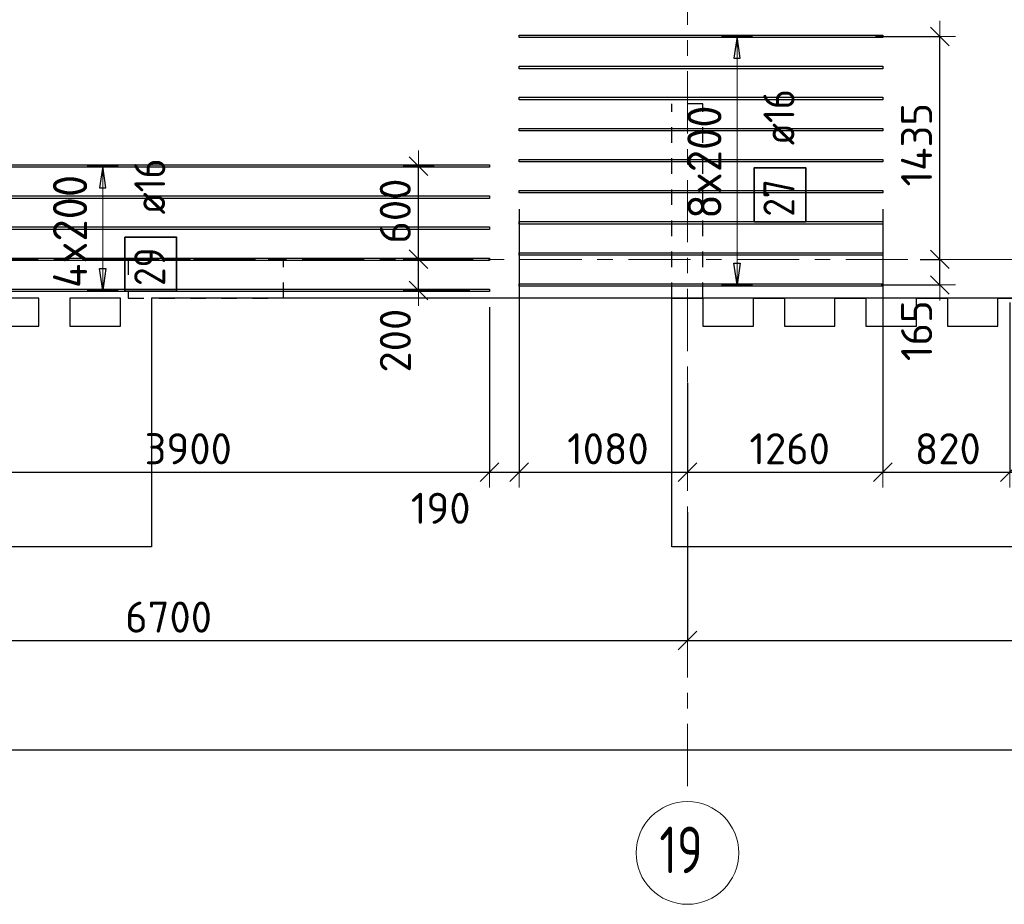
# Model space of a CAD drawing. Header units: metres. Extents: x -38 to 107, y -15 to 21.
# Tile 37 of 167: x 43.85 to 50.19, y -4.15 to 1.54. Entities that reach past the tile are written whole.
import ezdxf

# ---------------------------------------------------------------- set-up
doc = ezdxf.new("R2010")
doc.units = ezdxf.units.M
doc.header["$PDMODE"] = 65
for name, pattern in [('______11', [0.5, 0.4, -0.05, 0, -0.05]), ('______2', [0.0405, 0.03, -0.0105]), ('______5', [1.1, 0.8, -0.1, 0.1, -0.1])]:
    doc.linetypes.add(name, pattern=pattern)
for name, color, linetype, lineweight in [('XR$2$Осевая линия (1)', 7, '______5', 13), ('XR$2$Размерная линия (1)', 7, 'Continuous', 13), ('XR$4$Перекрытие (1)', 7, 'Continuous', 35), ('XR$4$Размерная линия (1)', 7, 'Continuous', 13)]:
    doc.layers.add(name, color=color, linetype=linetype, lineweight=lineweight)
doc.layers.add('XR$4$Арм.стержн.Доп. Арм верхн.зоны Х', color=7, linetype='Continuous', lineweight=35, true_color=0x8c8cff)
doc.layers.add('XR$6$Стена_ бетон несущ.', color=7, linetype='Continuous', lineweight=70, true_color=0xb4b496)
doc.styles.add('ISOCPEUR', font='txt')
doc.dimstyles.new('DIMSTYLE_3', dxfattribs={"dimtxt": 0.2, "dimasz": 0.2, "dimexe": 0, "dimexo": 0, "dimgap": 0.1, "dimtad": 2, "dimdec": 0, "dimlfac": 1000, "dimrnd": 5, "dimzin": 12, "dimdsep": 46, "dimtxsty": 'ISOCPEUR', "dimblk1": 'ALL_ML_STRICH', "dimblk2": 'ALL_ML_STRICH', "dimsah": 1, "dimcen": 0, "dimclrd": 7, "dimclre": 256, "dimclrt": 7, "dimadec": 0, "dimazin": 0, "dimtfac": 1, "dimtdec": 0, "dimtix": 1, "dimtmove": 2, "dimatfit": 3, "dimfxl": 0, "dimtzin": 0, "dimlwd": 0, "dimlwe": -3, "dimarcsym": 0})
doc.dimstyles.new('DIMSTYLE_33', dxfattribs={"dimtxt": 0.2, "dimasz": 0.2, "dimexe": 0, "dimexo": 0, "dimgap": 0.1, "dimtad": 2, "dimdec": 0, "dimlfac": 1000, "dimrnd": 5, "dimzin": 12, "dimdsep": 46, "dimtxsty": 'ISOCPEUR', "dimblk1": 'ALL_ML_STRICH', "dimblk2": 'ALL_ML_STRICH', "dimsah": 1, "dimcen": 0, "dimclrd": 7, "dimclre": 256, "dimclrt": 7, "dimadec": 0, "dimazin": 0, "dimtfac": 1, "dimtdec": 0, "dimtix": 1, "dimtmove": 2, "dimatfit": 3, "dimfxl": 0, "dimtvp": 1.2, "dimtzin": 0, "dimlwd": 0, "dimlwe": -3, "dimarcsym": 0})
doc.dimstyles.new('DIMSTYLE_34', dxfattribs={"dimtxt": 0.2, "dimasz": 0.2, "dimexe": 0, "dimexo": 0, "dimgap": 0.1, "dimtad": 0, "dimdec": 0, "dimlfac": 1000, "dimrnd": 5, "dimzin": 12, "dimdsep": 46, "dimtxsty": 'ISOCPEUR', "dimblk1": 'ALL_ML_STRICH', "dimblk2": 'ALL_ML_STRICH', "dimsah": 1, "dimcen": 0, "dimclrd": 7, "dimclre": 256, "dimclrt": 7, "dimadec": 0, "dimazin": 0, "dimtfac": 1, "dimtdec": 0, "dimtix": 1, "dimtmove": 2, "dimatfit": 3, "dimfxl": 0, "dimtvp": 1.2, "dimtzin": 0, "dimlwd": 0, "dimlwe": -3, "dimarcsym": 0})

# ---------------------------------------------------------------- blocks, each defined once
blk = doc.blocks.new('ALL_ML_STRICH')
at = {"color": 0, "linetype": 'ByBlock', "lineweight": -2}
for p, q in [((0, -0.5), (0, 0.5)), ((-1, 0), (0.5, 0)), ((-0.3, -0.3), (0.3, 0.3))]:
    blk.add_line(p, q, dxfattribs=at)
blk = doc.blocks.new('*D12')
at = {"layer": 'DEFPOINTS', "color": 7, "linetype": 'Continuous', "lineweight": 13, "transparency": 33554687}
for p in [(0.5, -3.1033), (0.5, -3.1563), (61.6, -3.1401)]:
    blk.add_point(p, dxfattribs=at)
at = {"layer": 'XR$2$Размерная линия (1)', "color": 9, "linetype": 'Continuous', "lineweight": -2, "true_color": 0xc7c7c7, "transparency": 33554687}
for p, q in [((0.5, -3.1233), (0.5, -3.1563)), ((61.6, -3.1563), (61.6, -3.1563))]:
    blk.add_line(p, q, dxfattribs=at)
at = {"layer": 'XR$2$Размерная линия (1)', "color": 7, "linetype": 'Continuous', "lineweight": -2, "transparency": 33554687}
blk.add_line((0.5, -3.1563), (61.6, -3.1563), dxfattribs=at)
at = {"layer": 'XR$2$Размерная линия (1)', "color": 7, "linetype": 'Continuous', "lineweight": 13, "transparency": 33554687, "xscale": 0.2, "yscale": 0.2, "zscale": 0.2, "rotation": 180}
blk.add_blockref('ALL_ML_STRICH', (0.5, -3.1563), dxfattribs=at)
at = {"layer": 'XR$2$Размерная линия (1)', "color": 7, "linetype": 'Continuous', "lineweight": 13, "transparency": 33554687, "xscale": 0.2, "yscale": 0.2, "zscale": 0.2}
blk.add_blockref('ALL_ML_STRICH', (61.6, -3.1563), dxfattribs=at)
at = {"layer": 'XR$2$Размерная линия (1)', "color": 7, "linetype": 'Continuous', "lineweight": 13, "transparency": 33554687, "insert": (31.1, -3.0063), "char_height": 0.2, "width": 1, "attachment_point": 5, "style": 'ISOCPEUR'}
blk.add_mtext('\\A1;{61100}', dxfattribs=at)
blk = doc.blocks.new('*D23')
at = {"layer": 'DEFPOINTS', "color": 7, "linetype": 'Continuous', "lineweight": 13, "transparency": 33554687}
for p in [(41.45, -1.5748), (48.15, -1.6059), (41.45, -2.452)]:
    blk.add_point(p, dxfattribs=at)
at = {"layer": 'XR$2$Размерная линия (1)', "color": 9, "linetype": 'Continuous', "lineweight": -2, "true_color": 0xc7c7c7, "transparency": 33554687}
for p, q in [((41.45, -1.5948), (41.45, -2.452)), ((48.15, -1.6259), (48.15, -2.452))]:
    blk.add_line(p, q, dxfattribs=at)
at = {"layer": 'XR$2$Размерная линия (1)', "color": 7, "linetype": 'Continuous', "lineweight": -2, "transparency": 33554687}
blk.add_line((41.45, -2.452), (48.15, -2.452), dxfattribs=at)
at = {"layer": 'XR$2$Размерная линия (1)', "color": 7, "linetype": 'Continuous', "lineweight": 13, "transparency": 33554687, "xscale": 0.2, "yscale": 0.2, "zscale": 0.2, "rotation": 180}
blk.add_blockref('ALL_ML_STRICH', (41.45, -2.452), dxfattribs=at)
at = {"layer": 'XR$2$Размерная линия (1)', "color": 7, "linetype": 'Continuous', "lineweight": 13, "transparency": 33554687, "xscale": 0.2, "yscale": 0.2, "zscale": 0.2}
blk.add_blockref('ALL_ML_STRICH', (48.15, -2.452), dxfattribs=at)
at = {"layer": 'XR$2$Размерная линия (1)', "color": 7, "linetype": 'Continuous', "lineweight": 13, "transparency": 33554687, "insert": (44.81, -2.302), "char_height": 0.2, "width": 0.8, "attachment_point": 5, "style": 'ISOCPEUR'}
blk.add_mtext('\\A1;{6700}', dxfattribs=at)
blk = doc.blocks.new('*D24')
at = {"layer": 'DEFPOINTS', "color": 7, "linetype": 'Continuous', "lineweight": 13, "transparency": 33554687}
for p in [(54.95, -1.4027), (48.15, -1.6059), (48.15, -2.452)]:
    blk.add_point(p, dxfattribs=at)
at = {"layer": 'XR$2$Размерная линия (1)', "color": 9, "linetype": 'Continuous', "lineweight": -2, "true_color": 0xc7c7c7, "transparency": 33554687}
for p, q in [((54.95, -1.4227), (54.95, -2.452)), ((48.15, -1.6259), (48.15, -2.452))]:
    blk.add_line(p, q, dxfattribs=at)
at = {"layer": 'XR$2$Размерная линия (1)', "color": 7, "linetype": 'Continuous', "lineweight": -2, "transparency": 33554687}
blk.add_line((48.15, -2.452), (54.95, -2.452), dxfattribs=at)
at = {"layer": 'XR$2$Размерная линия (1)', "color": 7, "linetype": 'Continuous', "lineweight": 13, "transparency": 33554687, "xscale": 0.2, "yscale": 0.2, "zscale": 0.2, "rotation": 180}
blk.add_blockref('ALL_ML_STRICH', (48.15, -2.452), dxfattribs=at)
at = {"layer": 'XR$2$Размерная линия (1)', "color": 7, "linetype": 'Continuous', "lineweight": 13, "transparency": 33554687, "xscale": 0.2, "yscale": 0.2, "zscale": 0.2}
blk.add_blockref('ALL_ML_STRICH', (54.95, -2.452), dxfattribs=at)
at = {"layer": 'XR$2$Размерная линия (1)', "color": 7, "linetype": 'Continuous', "lineweight": 13, "transparency": 33554687, "insert": (51.56, -2.302), "char_height": 0.2, "width": 0.8, "attachment_point": 5, "style": 'ISOCPEUR'}
blk.add_mtext('\\A1;{6800}', dxfattribs=at)
blk = doc.blocks.new('*D516')
at = {"layer": 'DEFPOINTS', "color": 7, "linetype": 'Continuous', "lineweight": 13, "transparency": 33554687}
for p in [(46.7226, 0.0002), (46.4193, -0.1998), (46.7704, -0.1998)]:
    blk.add_point(p, dxfattribs=at)
at = {"layer": 'XR$4$Размерная линия (1)', "color": 9, "linetype": 'Continuous', "lineweight": -2, "true_color": 0xc7c7c7, "transparency": 33554687}
for p, q in [((46.7026, 0.0002), (46.4193, 0.0002)), ((46.7504, -0.1998), (46.4193, -0.1998))]:
    blk.add_line(p, q, dxfattribs=at)
at = {"layer": 'XR$4$Размерная линия (1)', "color": 7, "linetype": 'Continuous', "lineweight": -2, "transparency": 33554687}
blk.add_line((46.4193, -0.1998), (46.4193, 0.0002), dxfattribs=at)
at = {"layer": 'XR$4$Размерная линия (1)', "color": 7, "linetype": 'Continuous', "lineweight": 13, "transparency": 33554687, "xscale": 0.2, "yscale": 0.2, "zscale": 0.2}
for p, rotation in [((46.4193, 0.0002), 90), ((46.4193, -0.1998), 270)]:
    blk.add_blockref('ALL_ML_STRICH', p, dxfattribs=dict(at, rotation=rotation))
at = {"layer": 'XR$4$Размерная линия (1)', "color": 7, "linetype": 'Continuous', "lineweight": 13, "transparency": 33554687, "insert": (46.2697, -0.5232), "char_height": 0.2, "width": 0.6, "attachment_point": 5, "rotation": 90, "style": 'ISOCPEUR'}
blk.add_mtext('\\A1;{200}', dxfattribs=at)
blk = doc.blocks.new('*D517')
at = {"layer": 'DEFPOINTS', "color": 7, "linetype": 'Continuous', "lineweight": 13, "transparency": 33554687}
for p in [(46.5347, 0.6002), (46.4193, 0.0002), (46.7226, 0.0002)]:
    blk.add_point(p, dxfattribs=at)
at = {"layer": 'XR$4$Размерная линия (1)', "color": 9, "linetype": 'Continuous', "lineweight": -2, "true_color": 0xc7c7c7, "transparency": 33554687}
for p, q in [((46.5147, 0.6002), (46.4193, 0.6002)), ((46.7026, 0.0002), (46.4193, 0.0002))]:
    blk.add_line(p, q, dxfattribs=at)
at = {"layer": 'XR$4$Размерная линия (1)', "color": 7, "linetype": 'Continuous', "lineweight": -2, "transparency": 33554687}
blk.add_line((46.4193, 0.0002), (46.4193, 0.6002), dxfattribs=at)
at = {"layer": 'XR$4$Размерная линия (1)', "color": 7, "linetype": 'Continuous', "lineweight": 13, "transparency": 33554687, "xscale": 0.2, "yscale": 0.2, "zscale": 0.2}
for p, rotation in [((46.4193, 0.6002), 90), ((46.4193, 0.0002), 270)]:
    blk.add_blockref('ALL_ML_STRICH', p, dxfattribs=dict(at, rotation=rotation))
at = {"layer": 'XR$4$Размерная линия (1)', "color": 7, "linetype": 'Continuous', "lineweight": 13, "transparency": 33554687, "insert": (46.2693, 0.3102), "char_height": 0.2, "width": 0.6, "attachment_point": 5, "rotation": 90, "style": 'ISOCPEUR'}
blk.add_mtext('\\A1;{600}', dxfattribs=at)
blk = doc.blocks.new('*D648')
at = {"layer": 'DEFPOINTS', "color": 7, "linetype": 'Continuous', "lineweight": 13, "transparency": 33554687}
for p in [(49.6295, 0), (49.3786, -0.1651), (49.7756, -0.1651)]:
    blk.add_point(p, dxfattribs=at)
at = {"layer": 'XR$4$Размерная линия (1)', "color": 9, "linetype": 'Continuous', "lineweight": -2, "true_color": 0xc7c7c7, "transparency": 33554687}
for p, q in [((49.6495, 0), (49.7756, 0)), ((49.3986, -0.1651), (49.7756, -0.1651))]:
    blk.add_line(p, q, dxfattribs=at)
at = {"layer": 'XR$4$Размерная линия (1)', "color": 7, "linetype": 'Continuous', "lineweight": -2, "transparency": 33554687}
blk.add_line((49.7756, -0.1651), (49.7756, 0), dxfattribs=at)
at = {"layer": 'XR$4$Размерная линия (1)', "color": 7, "linetype": 'Continuous', "lineweight": 13, "transparency": 33554687, "xscale": 0.2, "yscale": 0.2, "zscale": 0.2}
for p, rotation in [((49.7756, 0), 90), ((49.7756, -0.1651), 270)]:
    blk.add_blockref('ALL_ML_STRICH', p, dxfattribs=dict(at, rotation=rotation))
at = {"layer": 'XR$4$Размерная линия (1)', "color": 7, "linetype": 'Continuous', "lineweight": 13, "transparency": 33554687, "insert": (49.6261, -0.4595), "char_height": 0.2, "width": 0.6, "attachment_point": 5, "rotation": 90, "style": 'ISOCPEUR'}
blk.add_mtext('\\A1;{165}', dxfattribs=at)
blk = doc.blocks.new('*D649')
at = {"layer": 'DEFPOINTS', "color": 7, "linetype": 'Continuous', "lineweight": 13, "transparency": 33554687}
for p in [(49.3411, 1.4349), (49.6295, 0), (49.7756, 0)]:
    blk.add_point(p, dxfattribs=at)
at = {"layer": 'XR$4$Размерная линия (1)', "color": 9, "linetype": 'Continuous', "lineweight": -2, "true_color": 0xc7c7c7, "transparency": 33554687}
for p, q in [((49.3611, 1.4349), (49.7756, 1.4349)), ((49.6495, 0), (49.7756, 0))]:
    blk.add_line(p, q, dxfattribs=at)
at = {"layer": 'XR$4$Размерная линия (1)', "color": 7, "linetype": 'Continuous', "lineweight": -2, "transparency": 33554687}
blk.add_line((49.7756, 0), (49.7756, 1.4349), dxfattribs=at)
at = {"layer": 'XR$4$Размерная линия (1)', "color": 7, "linetype": 'Continuous', "lineweight": 13, "transparency": 33554687, "xscale": 0.2, "yscale": 0.2, "zscale": 0.2}
for p, rotation in [((49.7756, 1.4349), 90), ((49.7756, 0), 270)]:
    blk.add_blockref('ALL_ML_STRICH', p, dxfattribs=dict(at, rotation=rotation))
at = {"layer": 'XR$4$Размерная линия (1)', "color": 7, "linetype": 'Continuous', "lineweight": 13, "transparency": 33554687, "insert": (49.6256, 0.7375), "char_height": 0.2, "width": 0.8, "attachment_point": 5, "rotation": 90, "style": 'ISOCPEUR'}
blk.add_mtext('\\A1;{1435}', dxfattribs=at)
blk = doc.blocks.new('*D676')
at = {"layer": 'DEFPOINTS', "color": 7, "linetype": 'Continuous', "lineweight": 13, "transparency": 33554687}
for p in [(42.9763, -0.2088), (46.8763, -0.2088), (42.9763, -1.369)]:
    blk.add_point(p, dxfattribs=at)
at = {"layer": 'XR$4$Размерная линия (1)', "color": 9, "linetype": 'Continuous', "lineweight": -2, "true_color": 0xc7c7c7, "transparency": 33554687}
for p, q in [((42.9763, -0.3088), (42.9763, -1.369)), ((46.8763, -0.3088), (46.8763, -1.369))]:
    blk.add_line(p, q, dxfattribs=at)
at = {"layer": 'XR$4$Размерная линия (1)', "color": 7, "linetype": 'Continuous', "lineweight": -2, "transparency": 33554687}
blk.add_line((42.9763, -1.369), (46.8763, -1.369), dxfattribs=at)
at = {"layer": 'XR$4$Размерная линия (1)', "color": 7, "linetype": 'Continuous', "lineweight": 13, "transparency": 33554687, "xscale": 0.2, "yscale": 0.2, "zscale": 0.2, "rotation": 180}
blk.add_blockref('ALL_ML_STRICH', (42.9763, -1.369), dxfattribs=at)
at = {"layer": 'XR$4$Размерная линия (1)', "color": 7, "linetype": 'Continuous', "lineweight": 13, "transparency": 33554687, "xscale": 0.2, "yscale": 0.2, "zscale": 0.2}
blk.add_blockref('ALL_ML_STRICH', (46.8763, -1.369), dxfattribs=at)
at = {"layer": 'XR$4$Размерная линия (1)', "color": 7, "linetype": 'Continuous', "lineweight": 13, "transparency": 33554687, "insert": (44.9363, -1.219), "char_height": 0.2, "width": 0.8, "attachment_point": 5, "style": 'ISOCPEUR'}
blk.add_mtext('\\A1;{3900}', dxfattribs=at)
blk = doc.blocks.new('*D677')
at = {"layer": 'DEFPOINTS', "color": 7, "linetype": 'Continuous', "lineweight": 13, "transparency": 33554687}
for p in [(47.0676, 0.4229), (46.8763, -0.2088), (46.8763, -1.369)]:
    blk.add_point(p, dxfattribs=at)
at = {"layer": 'XR$4$Размерная линия (1)', "color": 9, "linetype": 'Continuous', "lineweight": -2, "true_color": 0xc7c7c7, "transparency": 33554687}
for p, q in [((47.0676, 0.3229), (47.0676, -1.369)), ((46.8763, -0.3088), (46.8763, -1.369))]:
    blk.add_line(p, q, dxfattribs=at)
at = {"layer": 'XR$4$Размерная линия (1)', "color": 7, "linetype": 'Continuous', "lineweight": -2, "transparency": 33554687}
blk.add_line((46.8763, -1.369), (47.0676, -1.369), dxfattribs=at)
at = {"layer": 'XR$4$Размерная линия (1)', "color": 7, "linetype": 'Continuous', "lineweight": 13, "transparency": 33554687, "xscale": 0.2, "yscale": 0.2, "zscale": 0.2, "rotation": 180}
blk.add_blockref('ALL_ML_STRICH', (46.8763, -1.369), dxfattribs=at)
at = {"layer": 'XR$4$Размерная линия (1)', "color": 7, "linetype": 'Continuous', "lineweight": 13, "transparency": 33554687, "xscale": 0.2, "yscale": 0.2, "zscale": 0.2}
blk.add_blockref('ALL_ML_STRICH', (47.0676, -1.369), dxfattribs=at)
at = {"layer": 'XR$4$Размерная линия (1)', "color": 7, "linetype": 'Continuous', "lineweight": 13, "transparency": 33554687, "insert": (46.5619, -1.602), "char_height": 0.2, "width": 0.6, "attachment_point": 5, "style": 'ISOCPEUR'}
blk.add_mtext('\\A1;{190}', dxfattribs=at)
blk = doc.blocks.new('*D678')
at = {"layer": 'DEFPOINTS', "color": 7, "linetype": 'Continuous', "lineweight": 13, "transparency": 33554687}
for p in [(47.0676, 0.4229), (48.15, -0.6944), (47.0676, -1.369)]:
    blk.add_point(p, dxfattribs=at)
at = {"layer": 'XR$4$Размерная линия (1)', "color": 9, "linetype": 'Continuous', "lineweight": -2, "true_color": 0xc7c7c7, "transparency": 33554687}
for p, q in [((47.0676, 0.3229), (47.0676, -1.369)), ((48.15, -0.7944), (48.15, -1.369))]:
    blk.add_line(p, q, dxfattribs=at)
at = {"layer": 'XR$4$Размерная линия (1)', "color": 7, "linetype": 'Continuous', "lineweight": -2, "transparency": 33554687}
blk.add_line((47.0676, -1.369), (48.15, -1.369), dxfattribs=at)
at = {"layer": 'XR$4$Размерная линия (1)', "color": 7, "linetype": 'Continuous', "lineweight": 13, "transparency": 33554687, "xscale": 0.2, "yscale": 0.2, "zscale": 0.2, "rotation": 180}
blk.add_blockref('ALL_ML_STRICH', (47.0676, -1.369), dxfattribs=at)
at = {"layer": 'XR$4$Размерная линия (1)', "color": 7, "linetype": 'Continuous', "lineweight": 13, "transparency": 33554687, "xscale": 0.2, "yscale": 0.2, "zscale": 0.2}
blk.add_blockref('ALL_ML_STRICH', (48.15, -1.369), dxfattribs=at)
at = {"layer": 'XR$4$Размерная линия (1)', "color": 7, "linetype": 'Continuous', "lineweight": 13, "transparency": 33554687, "insert": (47.6388, -1.219), "char_height": 0.2, "width": 0.8, "attachment_point": 5, "style": 'ISOCPEUR'}
blk.add_mtext('\\A1;{1080}', dxfattribs=at)
blk = doc.blocks.new('*D679')
at = {"layer": 'DEFPOINTS', "color": 7, "linetype": 'Continuous', "lineweight": 13, "transparency": 33554687}
for p in [(49.4076, 0.4229), (48.15, -0.6944), (48.15, -1.369)]:
    blk.add_point(p, dxfattribs=at)
at = {"layer": 'XR$4$Размерная линия (1)', "color": 9, "linetype": 'Continuous', "lineweight": -2, "true_color": 0xc7c7c7, "transparency": 33554687}
for p, q in [((49.4076, 0.3229), (49.4076, -1.369)), ((48.15, -0.7944), (48.15, -1.369))]:
    blk.add_line(p, q, dxfattribs=at)
at = {"layer": 'XR$4$Размерная линия (1)', "color": 7, "linetype": 'Continuous', "lineweight": -2, "transparency": 33554687}
blk.add_line((48.15, -1.369), (49.4076, -1.369), dxfattribs=at)
at = {"layer": 'XR$4$Размерная линия (1)', "color": 7, "linetype": 'Continuous', "lineweight": 13, "transparency": 33554687, "xscale": 0.2, "yscale": 0.2, "zscale": 0.2, "rotation": 180}
blk.add_blockref('ALL_ML_STRICH', (48.15, -1.369), dxfattribs=at)
at = {"layer": 'XR$4$Размерная линия (1)', "color": 7, "linetype": 'Continuous', "lineweight": 13, "transparency": 33554687, "xscale": 0.2, "yscale": 0.2, "zscale": 0.2}
blk.add_blockref('ALL_ML_STRICH', (49.4076, -1.369), dxfattribs=at)
at = {"layer": 'XR$4$Размерная линия (1)', "color": 7, "linetype": 'Continuous', "lineweight": 13, "transparency": 33554687, "insert": (48.8088, -1.219), "char_height": 0.2, "width": 0.8, "attachment_point": 5, "style": 'ISOCPEUR'}
blk.add_mtext('\\A1;{1260}', dxfattribs=at)
blk = doc.blocks.new('*D680')
at = {"layer": 'DEFPOINTS', "color": 7, "linetype": 'Continuous', "lineweight": 13, "transparency": 33554687}
for p in [(49.4076, 0.4229), (50.2263, -0.1776), (49.4076, -1.369)]:
    blk.add_point(p, dxfattribs=at)
at = {"layer": 'XR$4$Размерная линия (1)', "color": 9, "linetype": 'Continuous', "lineweight": -2, "true_color": 0xc7c7c7, "transparency": 33554687}
for p, q in [((49.4076, 0.3229), (49.4076, -1.369)), ((50.2263, -0.2776), (50.2263, -1.369))]:
    blk.add_line(p, q, dxfattribs=at)
at = {"layer": 'XR$4$Размерная линия (1)', "color": 7, "linetype": 'Continuous', "lineweight": -2, "transparency": 33554687}
blk.add_line((49.4076, -1.369), (50.2263, -1.369), dxfattribs=at)
at = {"layer": 'XR$4$Размерная линия (1)', "color": 7, "linetype": 'Continuous', "lineweight": 13, "transparency": 33554687, "xscale": 0.2, "yscale": 0.2, "zscale": 0.2, "rotation": 180}
blk.add_blockref('ALL_ML_STRICH', (49.4076, -1.369), dxfattribs=at)
at = {"layer": 'XR$4$Размерная линия (1)', "color": 7, "linetype": 'Continuous', "lineweight": 13, "transparency": 33554687, "xscale": 0.2, "yscale": 0.2, "zscale": 0.2}
blk.add_blockref('ALL_ML_STRICH', (50.2263, -1.369), dxfattribs=at)
at = {"layer": 'XR$4$Размерная линия (1)', "color": 7, "linetype": 'Continuous', "lineweight": 13, "transparency": 33554687, "insert": (49.8269, -1.219), "char_height": 0.2, "width": 0.6, "attachment_point": 5, "style": 'ISOCPEUR'}
blk.add_mtext('\\A1;{820}', dxfattribs=at)
blk = doc.blocks.new('*D681')
at = {"layer": 'DEFPOINTS', "color": 7, "linetype": 'Continuous', "lineweight": 13, "transparency": 33554687}
for p in [(50.2263, -0.1776), (53.1763, -0.1776), (50.2263, -1.369)]:
    blk.add_point(p, dxfattribs=at)
at = {"layer": 'XR$4$Размерная линия (1)', "color": 9, "linetype": 'Continuous', "lineweight": -2, "true_color": 0xc7c7c7, "transparency": 33554687}
for p, q in [((50.2263, -0.2776), (50.2263, -1.369)), ((53.1763, -0.2776), (53.1763, -1.369))]:
    blk.add_line(p, q, dxfattribs=at)
at = {"layer": 'XR$4$Размерная линия (1)', "color": 7, "linetype": 'Continuous', "lineweight": -2, "transparency": 33554687}
blk.add_line((50.2263, -1.369), (53.1763, -1.369), dxfattribs=at)
at = {"layer": 'XR$4$Размерная линия (1)', "color": 7, "linetype": 'Continuous', "lineweight": 13, "transparency": 33554687, "xscale": 0.2, "yscale": 0.2, "zscale": 0.2, "rotation": 180}
blk.add_blockref('ALL_ML_STRICH', (50.2263, -1.369), dxfattribs=at)
at = {"layer": 'XR$4$Размерная линия (1)', "color": 7, "linetype": 'Continuous', "lineweight": 13, "transparency": 33554687, "xscale": 0.2, "yscale": 0.2, "zscale": 0.2}
blk.add_blockref('ALL_ML_STRICH', (53.1763, -1.369), dxfattribs=at)
at = {"layer": 'XR$4$Размерная линия (1)', "color": 7, "linetype": 'Continuous', "lineweight": 13, "transparency": 33554687, "insert": (51.7113, -1.219), "char_height": 0.2, "width": 0.8, "attachment_point": 5, "style": 'ISOCPEUR'}
blk.add_mtext('\\A1;{2950}', dxfattribs=at)

msp = doc.modelspace()

# ---------------------------------------------------------------- linework, layer by layer
at = {"layer": 'XR$2$Осевая линия (1)', "color": 253, "linetype": '______11', "lineweight": 13, "true_color": 0xa0a0a0, "transparency": 33554687}
for p, q in [((48.15, -3.39), (48.15, 8.13)), ((-2.63, 0), (62.6, 0))]:
    msp.add_line(p, q, dxfattribs=at)
at = {"layer": 'XR$2$Осевая линия (1)', "color": 7, "linetype": 'Continuous', "lineweight": 13, "transparency": 33554687}
msp.add_circle((48.1504, -3.8199), 0.3304, dxfattribs=at)
at = {"layer": 'XR$4$Арм.стержн.Доп. Арм верхн.зоны Х', "color": 253, "linetype": 'Continuous', "lineweight": -3, "true_color": 0xa0a0a0, "transparency": 33554687}
for p, q in [((48.4697, 1.4349), (48.3697, 1.4349)), ((48.4697, 1.4349), (48.5697, 1.4349)), ((44.3855, 0.6002), (44.2855, 0.6002)), ((44.3855, 0.6002), (44.4855, 0.6002)), ((48.4697, -0.1651), (48.3697, -0.1651)), ((48.4697, -0.1651), (48.5697, -0.1651)), ((44.3855, -0.1998), (44.2855, -0.1998)), ((44.3855, -0.1998), (44.4855, -0.1998))]:
    msp.add_line(p, q, dxfattribs=at)
at = {"layer": 'XR$4$Арм.стержн.Доп. Арм верхн.зоны Х', "color": 7, "linetype": 'Continuous', "lineweight": 25, "transparency": 33554687}
for p, q in [((48.4697, 1.4349), (48.4497, 1.2949)), ((48.4897, 1.2949), (48.4697, 1.4349)), ((48.4497, 1.2949), (48.4897, 1.2949)), ((44.3855, 0.6002), (44.3655, 0.4602)), ((44.4055, 0.4602), (44.3855, 0.6002)), ((44.3655, 0.4602), (44.4055, 0.4602)), ((44.3855, -0.1998), (44.3655, -0.0598)), ((44.3655, -0.0598), (44.4055, -0.0598)), ((44.4055, -0.0598), (44.3855, -0.1998)), ((48.4697, -0.1651), (48.4497, -0.0251)), ((48.4497, -0.0251), (48.4897, -0.0251)), ((48.4897, -0.0251), (48.4697, -0.1651))]:
    msp.add_line(p, q, dxfattribs=at)
at = {"layer": 'XR$4$Арм.стержн.Доп. Арм верхн.зоны Х', "color": 7, "linetype": 'Continuous', "lineweight": 13, "transparency": 33554687}
for p, q in [((48.4697, 1.4349), (48.4697, 1.4349)), ((48.4697, -0.1651), (48.4697, 1.4349)), ((44.3855, 0.6002), (44.3855, 0.6002)), ((44.3855, -0.1998), (44.3855, 0.6002)), ((48.4697, -0.1651), (48.4697, -0.1651)), ((44.3855, -0.1998), (44.3855, -0.1998))]:
    msp.add_line(p, q, dxfattribs=at)
at = {"layer": 'XR$4$Арм.стержн.Доп. Арм верхн.зоны Х', "color": 7, "linetype": 'Continuous', "lineweight": 25, "transparency": 33554687}
for points in [[(49.4076, 1.4269), (47.0676, 1.4269), (47.0676, 1.4429), (49.4076, 1.4429), (49.4076, 1.4269)], [(49.4076, 1.2269), (47.0676, 1.2269), (47.0676, 1.2429), (49.4076, 1.2429), (49.4076, 1.2269)], [(49.4076, 1.0269), (47.0676, 1.0269), (47.0676, 1.0429), (49.4076, 1.0429), (49.4076, 1.0269)], [(49.4076, 0.8269), (47.0676, 0.8269), (47.0676, 0.8429), (49.4076, 0.8429), (49.4076, 0.8269)], [(49.4076, 0.6269), (47.0676, 0.6269), (47.0676, 0.6429), (49.4076, 0.6429), (49.4076, 0.6269)], [(46.8763, 0.5922), (42.9763, 0.5922), (42.9763, 0.6082), (46.8763, 0.6082), (46.8763, 0.5922)], [(46.8763, 0.3922), (42.9763, 0.3922), (42.9763, 0.4082), (46.8763, 0.4082), (46.8763, 0.3922)], [(49.4076, 0.4269), (47.0676, 0.4269), (47.0676, 0.4429), (49.4076, 0.4429), (49.4076, 0.4269)], [(46.8763, 0.1922), (42.9763, 0.1922), (42.9763, 0.2082), (46.8763, 0.2082), (46.8763, 0.1922)], [(49.4076, 0.2269), (47.0676, 0.2269), (47.0676, 0.2429), (49.4076, 0.2429), (49.4076, 0.2269)], [(46.8763, -0.0078), (42.9763, -0.0078), (42.9763, 0.0082), (46.8763, 0.0082), (46.8763, -0.0078)], [(49.4076, 0.0269), (47.0676, 0.0269), (47.0676, 0.0429), (49.4076, 0.0429), (49.4076, 0.0269)], [(49.4076, -0.1731), (47.0676, -0.1731), (47.0676, -0.1571), (49.4076, -0.1571), (49.4076, -0.1731)], [(46.8763, -0.2078), (42.9763, -0.2078), (42.9763, -0.1918), (46.8763, -0.1918), (46.8763, -0.2078)]]:
    msp.add_lwpolyline(points, dxfattribs=at)
at = {"layer": 'XR$4$Арм.стержн.Доп. Арм верхн.зоны Х', "color": 7, "linetype": 'Continuous', "lineweight": 35, "transparency": 33554687}
for points in [[(48.913, 0.2415), (48.913, 0.5882), (48.5797, 0.5882), (48.5797, 0.2415), (48.913, 0.2415)], [(44.8617, -0.2043), (44.8617, 0.1424), (44.5284, 0.1424), (44.5284, -0.2043), (44.8617, -0.2043)]]:
    msp.add_lwpolyline(points, dxfattribs=at)
at = {"layer": 'XR$4$Перекрытие (1)', "color": 7, "linetype": 'Continuous', "lineweight": 25, "transparency": 33554687}
for p, q in [((43.975, -0.2498), (43.65, -0.2498)), ((43.975, -0.4298), (43.975, -0.2498)), ((44.175, -0.2498), (44.175, -0.4298)), ((44.5, -0.2498), (44.175, -0.2498)), ((44.5, -0.4298), (44.5, -0.2498)), ((61.85, -0.2498), (44.7, -0.2498)), ((44.7, -0.2498), (44.7, -0.4298)), ((48.05, -0.5099), (48.05, -0.2499)), ((48.05, -0.2499), (48.25, -0.2499)), ((48.25, -0.2499), (48.25, -0.4298)), ((48.575, -0.4298), (48.575, -0.2499)), ((48.575, -0.2499), (48.775, -0.2499)), ((48.775, -0.2499), (48.775, -0.4298)), ((49.1, -0.4298), (49.1, -0.2499)), ((49.1, -0.2499), (49.3, -0.2499)), ((49.3, -0.2499), (49.3, -0.4298)), ((49.625, -0.4298), (49.625, -0.2499)), ((49.625, -0.2499), (49.825, -0.2499)), ((49.825, -0.2499), (49.825, -0.4298)), ((50.15, -0.4298), (50.15, -0.2499)), ((50.15, -0.2499), (50.35, -0.2499)), ((43.65, -0.4298), (43.975, -0.4298)), ((44.175, -0.4298), (44.5, -0.4298)), ((44.7, -0.4298), (44.7, -1.8498)), ((48.25, -0.4298), (48.575, -0.4298)), ((48.775, -0.4298), (49.1, -0.4298)), ((49.3, -0.4298), (49.625, -0.4298)), ((49.825, -0.4298), (50.15, -0.4298)), ((48.05, -1.8498), (48.05, -0.5099)), ((44.7, -1.8498), (41.35, -1.8498)), ((51.4, -1.8498), (48.05, -1.8498))]:
    msp.add_line(p, q, dxfattribs=at)
at = {"layer": 'XR$6$Стена_ бетон несущ.', "color": 253, "linetype": '______2', "lineweight": -3, "true_color": 0xa0a0a0, "transparency": 33554687}
for p, q in [((48.25, 1), (48.05, 1)), ((48.05, -0.25), (48.05, 1)), ((48.25, -0.25), (48.25, 1)), ((45.55, 0), (44.55, 0)), ((44.55, 0), (44.55, -0.25)), ((45.55, -0.25), (45.55, 0)), ((44.55, -0.25), (45.55, -0.25)), ((48.25, -0.25), (48.05, -0.25))]:
    msp.add_line(p, q, dxfattribs=at)

# ---------------------------------------------------------------- texts
at = {"layer": 'XR$2$Осевая линия (1)', "color": 7, "linetype": 'Continuous', "lineweight": 13, "transparency": 33554687, "insert": (47.9704, -3.9504), "char_height": 0.3, "width": 0.472281, "attachment_point": 7, "style": 'ISOCPEUR'}
msp.add_mtext('\\W0.75;19', dxfattribs=at)
at = {"layer": 'XR$4$Арм.стержн.Доп. Арм верхн.зоны Х', "color": 7, "linetype": 'Continuous', "lineweight": 25, "transparency": 33554687, "char_height": 0.2, "attachment_point": 7, "rotation": 90, "style": 'ISOCPEUR'}
for s, insert, width in [('\\W0.89; ø16 ', (48.8397, 0.6215), 0.749105), ('\\W0.89; ø16 ', (44.7884, 0.1757), 0.749105), ('\\W0.87;27', (48.8397, 0.2749), 0.367208), ('\\W0.87;29', (44.7884, -0.171), 0.367208)]:
    msp.add_mtext(s, dxfattribs=dict(at, insert=insert, width=width))
at = {"layer": 'XR$4$Арм.стержн.Доп. Арм верхн.зоны Х', "color": 7, "linetype": 'Continuous', "lineweight": 13, "transparency": 33554687, "char_height": 0.22, "attachment_point": 7, "rotation": 90, "style": 'ISOCPEUR'}
for s, insert, width in [('\\W0.95;8x200', (48.3697, 0.2609), 0.873359), ('\\W0.95;4x200', (44.2855, -0.1848), 0.895564)]:
    msp.add_mtext(s, dxfattribs=dict(at, insert=insert, width=width))

# ---------------------------------------------------------------- dimensions: what is measured, and where the dimension line sits
at = {"layer": 'XR$2$Размерная линия (1)', "color": 7, "linetype": 'Continuous', "lineweight": 13, "transparency": 33554687}
for base, p1, p2, picture, middle in [((54.95, -2.452), (48.15, -1.6259), (54.95, -1.4227), '*D24', (51.56, -2.302)), ((48.15, -2.452), (41.45, -1.5948), (48.15, -1.6259), '*D23', (44.81, -2.302)), ((61.6, -3.1563), (0.5, -3.1233), (61.6, -3.1563), '*D12', (31.1, -3.0063))]:
    dim = msp.add_linear_dim(base=base, p1=p1, p2=p2, dimstyle='DIMSTYLE_3', override={"dimpost": '<>', "dimclrd": 7, "dimclre": 9, "dimclrt": 7, "dimlwd": 0, "dimlwe": 65533}, dxfattribs=at)
    dim.commit()
    dim.dimension.update_dxf_attribs({"geometry": picture, "text_midpoint": middle, "dimtype": 160})
at = {"layer": 'XR$4$Размерная линия (1)', "color": 7, "linetype": 'Continuous', "lineweight": 13, "transparency": 33554687}
for base, p1, p2, dimstyle, picture, middle in [((49.7756, 1.4349), (49.6495, 0), (49.3611, 1.4349), 'DIMSTYLE_3', '*D649', (49.6256, 0.7375)), ((46.4193, 0.6002), (46.7026, 0.0002), (46.5147, 0.6002), 'DIMSTYLE_3', '*D517', (46.2693, 0.3102)), ((46.4193, 0.0002), (46.7504, -0.1998), (46.7026, 0.0002), 'DIMSTYLE_33', '*D516', (46.2697, -0.5232)), ((49.7756, 0), (49.3986, -0.1651), (49.6495, 0), 'DIMSTYLE_33', '*D648', (49.6261, -0.4595))]:
    dim = msp.add_linear_dim(base=base, p1=p1, p2=p2, angle=90, dimstyle=dimstyle, override={"dimpost": '<>', "dimclrd": 7, "dimclre": 9, "dimclrt": 7, "dimlwd": 0, "dimlwe": 65533}, dxfattribs=at)
    dim.commit()
    dim.dimension.update_dxf_attribs({"geometry": picture, "text_midpoint": middle, "dimtype": 160})
for base, p1, p2, dimstyle, picture, middle in [((47.0676, -1.369), (46.8763, -0.3088), (47.0676, 0.3229), 'DIMSTYLE_34', '*D677', (46.5619, -1.602)), ((48.15, -1.369), (47.0676, 0.3229), (48.15, -0.7944), 'DIMSTYLE_3', '*D678', (47.6388, -1.219)), ((49.4076, -1.369), (48.15, -0.7944), (49.4076, 0.3229), 'DIMSTYLE_3', '*D679', (48.8088, -1.219)), ((50.2263, -1.369), (49.4076, 0.3229), (50.2263, -0.2776), 'DIMSTYLE_3', '*D680', (49.8269, -1.219)), ((53.1763, -1.369), (50.2263, -0.2776), (53.1763, -0.2776), 'DIMSTYLE_3', '*D681', (51.7113, -1.219)), ((46.8763, -1.369), (42.9763, -0.3088), (46.8763, -0.3088), 'DIMSTYLE_3', '*D676', (44.9363, -1.219))]:
    dim = msp.add_linear_dim(base=base, p1=p1, p2=p2, dimstyle=dimstyle, override={"dimpost": '<>', "dimclrd": 7, "dimclre": 9, "dimclrt": 7, "dimlwd": 0, "dimlwe": 65533}, dxfattribs=at)
    dim.commit()
    dim.dimension.update_dxf_attribs({"geometry": picture, "text_midpoint": middle, "dimtype": 160})

doc.saveas('drawing.dxf')
